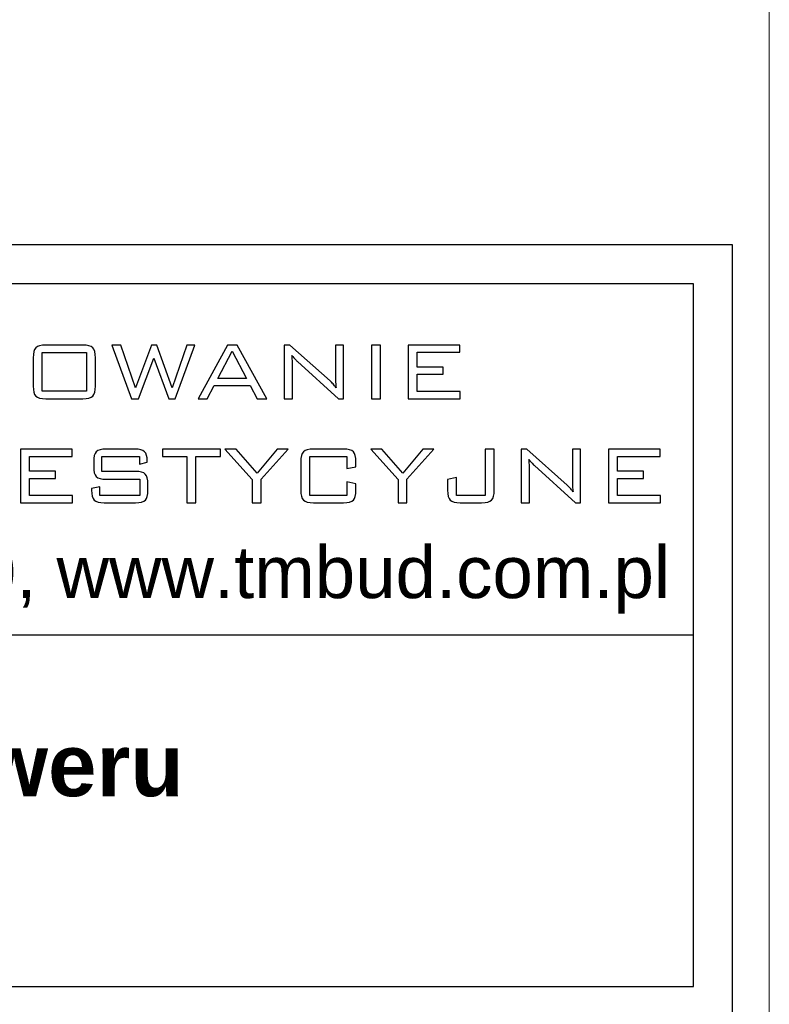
# Model space of a CAD drawing. Header units: millimetres. Extents: x 730 to 10409, y 1134 to 11940.
# Tile 39 of 49: x 10121 to 10409, y 5691 to 6069. Entities that reach past the tile are written whole.
import ezdxf

# ---------------------------------------------------------------- set-up
doc = ezdxf.new("R2010")
doc.units = ezdxf.units.MM
doc.layers.add('_0', color=7, linetype='Continuous')
doc.layers.add('A_ramka', color=7, linetype='Continuous')
doc.layers.add('Schematy elektryka', color=7, linetype='Continuous', lineweight=9)
doc.layers.add('wymiar', color=7, linetype='Continuous', lineweight=13)
doc.styles.add('GENERATED_STYLE_6', font='txt')

msp = doc.modelspace()

# ---------------------------------------------------------------- linework, layer by layer
at = {"layer": '_0'}
for points, knots in [([(10126.2, 5939.21), (10126.2, 5941.09), (10126.53, 5942.37), (10127.21, 5943.06), (10127.21, 5943.06), (10127.88, 5943.75), (10129.16, 5944.09), (10131.05, 5944.09), (10131.05, 5944.09), (10131.05, 5944.09), (10145.31, 5944.09), (10145.31, 5944.09), (10145.31, 5944.09), (10147.17, 5944.09), (10148.44, 5943.75), (10149.11, 5943.07), (10149.11, 5943.07), (10149.78, 5942.39), (10150.12, 5941.1), (10150.12, 5939.21), (10150.12, 5939.21), (10150.12, 5939.21), (10150.12, 5928.34), (10150.12, 5928.34), (10150.12, 5928.34), (10150.12, 5926.44), (10149.78, 5925.15), (10149.11, 5924.47), (10149.11, 5924.47), (10148.44, 5923.8), (10147.17, 5923.46), (10145.31, 5923.46), (10145.31, 5923.46), (10145.31, 5923.46), (10131.05, 5923.46), (10131.05, 5923.46), (10131.05, 5923.46), (10129.16, 5923.46), (10127.88, 5923.8), (10127.21, 5924.49), (10127.21, 5924.49), (10126.53, 5925.18), (10126.2, 5926.46), (10126.2, 5928.34), (10126.2, 5928.34), (10126.2, 5928.34), (10126.2, 5939.21), (10126.2, 5939.21)], [0, 0, 0, 0, 0.083333, 0.083333, 0.083333, 0.083333, 0.166667, 0.166667, 0.166667, 0.166667, 0.25, 0.25, 0.25, 0.25, 0.333333, 0.333333, 0.333333, 0.333333, 0.416667, 0.416667, 0.416667, 0.416667, 0.5, 0.5, 0.5, 0.5, 0.583333, 0.583333, 0.583333, 0.583333, 0.666667, 0.666667, 0.666667, 0.666667, 0.75, 0.75, 0.75, 0.75, 0.833333, 0.833333, 0.833333, 0.833333, 0.916667, 0.916667, 0.916667, 0.916667, 1, 1, 1, 1]), ([(10163.99, 5923.46), (10163.99, 5923.46), (10156.51, 5944.09), (10156.51, 5944.09), (10156.51, 5944.09), (10156.51, 5944.09), (10159.98, 5944.09), (10159.98, 5944.09), (10159.98, 5944.09), (10159.98, 5944.09), (10165.57, 5927.7), (10165.57, 5927.7), (10165.57, 5927.7), (10165.57, 5927.7), (10171.66, 5944.09), (10171.66, 5944.09), (10171.66, 5944.09), (10171.66, 5944.09), (10173.77, 5944.09), (10173.77, 5944.09), (10173.77, 5944.09), (10173.77, 5944.09), (10179.65, 5927.7), (10179.65, 5927.7), (10179.65, 5927.7), (10179.65, 5927.7), (10185.29, 5944.09), (10185.29, 5944.09), (10185.29, 5944.09), (10185.29, 5944.09), (10188.37, 5944.09), (10188.37, 5944.09), (10188.37, 5944.09), (10188.37, 5944.09), (10180.89, 5923.46), (10180.89, 5923.46), (10180.89, 5923.46), (10180.89, 5923.46), (10178.34, 5923.46), (10178.34, 5923.46), (10178.34, 5923.46), (10178.34, 5923.46), (10172.62, 5939.06), (10172.62, 5939.06), (10172.62, 5939.06), (10172.62, 5939.06), (10166.7, 5923.46), (10166.7, 5923.46), (10166.7, 5923.46), (10166.7, 5923.46), (10163.99, 5923.46), (10163.99, 5923.46)], [0, 0, 0, 0, 0.076923, 0.076923, 0.076923, 0.076923, 0.153846, 0.153846, 0.153846, 0.153846, 0.230769, 0.230769, 0.230769, 0.230769, 0.307692, 0.307692, 0.307692, 0.307692, 0.384615, 0.384615, 0.384615, 0.384615, 0.461538, 0.461538, 0.461538, 0.461538, 0.538462, 0.538462, 0.538462, 0.538462, 0.615385, 0.615385, 0.615385, 0.615385, 0.692308, 0.692308, 0.692308, 0.692308, 0.769231, 0.769231, 0.769231, 0.769231, 0.846154, 0.846154, 0.846154, 0.846154, 0.923077, 0.923077, 0.923077, 0.923077, 1, 1, 1, 1]), ([(10189.74, 5923.46), (10189.74, 5923.46), (10201, 5944.09), (10201, 5944.09), (10201, 5944.09), (10201, 5944.09), (10204.69, 5944.09), (10204.69, 5944.09), (10204.69, 5944.09), (10204.69, 5944.09), (10216.15, 5923.46), (10216.15, 5923.46), (10216.15, 5923.46), (10216.15, 5923.46), (10212.36, 5923.46), (10212.36, 5923.46), (10212.36, 5923.46), (10212.36, 5923.46), (10209.73, 5928.53), (10209.73, 5928.53), (10209.73, 5928.53), (10209.73, 5928.53), (10195.77, 5928.53), (10195.77, 5928.53), (10195.77, 5928.53), (10195.77, 5928.53), (10193.13, 5923.46), (10193.13, 5923.46), (10193.13, 5923.46), (10193.13, 5923.46), (10189.74, 5923.46), (10189.74, 5923.46)], [0, 0, 0, 0, 0.125, 0.125, 0.125, 0.125, 0.25, 0.25, 0.25, 0.25, 0.375, 0.375, 0.375, 0.375, 0.5, 0.5, 0.5, 0.5, 0.625, 0.625, 0.625, 0.625, 0.75, 0.75, 0.75, 0.75, 0.875, 0.875, 0.875, 0.875, 1, 1, 1, 1]), ([(10222.83, 5923.46), (10222.83, 5923.46), (10222.83, 5944.09), (10222.83, 5944.09), (10222.83, 5944.09), (10222.83, 5944.09), (10224.99, 5944.09), (10224.99, 5944.09), (10224.99, 5944.09), (10224.99, 5944.09), (10240.43, 5930.3), (10240.43, 5930.3), (10240.43, 5930.3), (10240.78, 5929.98), (10241.16, 5929.6), (10241.56, 5929.16), (10241.56, 5929.16), (10241.95, 5928.71), (10242.36, 5928.23), (10242.78, 5927.7), (10242.78, 5927.7), (10242.67, 5928.36), (10242.6, 5929.05), (10242.54, 5929.77), (10242.54, 5929.77), (10242.49, 5930.49), (10242.46, 5931.49), (10242.46, 5932.77), (10242.46, 5932.77), (10242.46, 5932.77), (10242.46, 5944.09), (10242.46, 5944.09), (10242.46, 5944.09), (10242.46, 5944.09), (10245.63, 5944.09), (10245.63, 5944.09), (10245.63, 5944.09), (10245.63, 5944.09), (10245.63, 5923.46), (10245.63, 5923.46), (10245.63, 5923.46), (10245.63, 5923.46), (10243.7, 5923.46), (10243.7, 5923.46), (10243.7, 5923.46), (10243.7, 5923.46), (10227.84, 5937.81), (10227.84, 5937.81), (10227.84, 5937.81), (10227.77, 5937.87), (10227.65, 5937.98), (10227.5, 5938.12), (10227.5, 5938.12), (10226.71, 5938.82), (10226.13, 5939.5), (10225.76, 5940.13), (10225.76, 5940.13), (10225.84, 5939.5), (10225.89, 5938.84), (10225.93, 5938.13), (10225.93, 5938.13), (10225.97, 5937.42), (10225.99, 5936.59), (10225.99, 5935.62), (10225.99, 5935.62), (10225.99, 5935.62), (10225.99, 5923.46), (10225.99, 5923.46), (10225.99, 5923.46), (10225.99, 5923.46), (10222.83, 5923.46), (10222.83, 5923.46)], [0, 0, 0, 0, 0.055556, 0.055556, 0.055556, 0.055556, 0.111111, 0.111111, 0.111111, 0.111111, 0.166667, 0.166667, 0.166667, 0.166667, 0.222222, 0.222222, 0.222222, 0.222222, 0.277778, 0.277778, 0.277778, 0.277778, 0.333333, 0.333333, 0.333333, 0.333333, 0.388889, 0.388889, 0.388889, 0.388889, 0.444444, 0.444444, 0.444444, 0.444444, 0.5, 0.5, 0.5, 0.5, 0.555556, 0.555556, 0.555556, 0.555556, 0.611111, 0.611111, 0.611111, 0.611111, 0.666667, 0.666667, 0.666667, 0.666667, 0.722222, 0.722222, 0.722222, 0.722222, 0.777778, 0.777778, 0.777778, 0.777778, 0.833333, 0.833333, 0.833333, 0.833333, 0.888889, 0.888889, 0.888889, 0.888889, 0.944444, 0.944444, 0.944444, 0.944444, 1, 1, 1, 1]), ([(10256.32, 5923.46), (10256.32, 5923.46), (10256.32, 5944.09), (10256.32, 5944.09), (10256.32, 5944.09), (10256.32, 5944.09), (10259.78, 5944.09), (10259.78, 5944.09), (10259.78, 5944.09), (10259.78, 5944.09), (10259.78, 5923.46), (10259.78, 5923.46), (10259.78, 5923.46), (10259.78, 5923.46), (10256.32, 5923.46), (10256.32, 5923.46)], [0, 0, 0, 0, 0.25, 0.25, 0.25, 0.25, 0.5, 0.5, 0.5, 0.5, 0.75, 0.75, 0.75, 0.75, 1, 1, 1, 1]), ([(10270.48, 5923.46), (10270.48, 5923.46), (10270.48, 5944.09), (10270.48, 5944.09), (10270.48, 5944.09), (10270.48, 5944.09), (10290.35, 5944.09), (10290.35, 5944.09), (10290.35, 5944.09), (10290.35, 5944.09), (10290.35, 5941.32), (10290.35, 5941.32), (10290.35, 5941.32), (10290.35, 5941.32), (10273.93, 5941.32), (10273.93, 5941.32), (10273.93, 5941.32), (10273.93, 5941.32), (10273.93, 5935.58), (10273.93, 5935.58), (10273.93, 5935.58), (10273.93, 5935.58), (10283.97, 5935.58), (10283.97, 5935.58), (10283.97, 5935.58), (10283.97, 5935.58), (10283.97, 5932.85), (10283.97, 5932.85), (10283.97, 5932.85), (10283.97, 5932.85), (10273.93, 5932.85), (10273.93, 5932.85), (10273.93, 5932.85), (10273.93, 5932.85), (10273.93, 5926.29), (10273.93, 5926.29), (10273.93, 5926.29), (10273.93, 5926.29), (10290.51, 5926.29), (10290.51, 5926.29), (10290.51, 5926.29), (10290.51, 5926.29), (10290.51, 5923.46), (10290.51, 5923.46), (10290.51, 5923.46), (10290.51, 5923.46), (10270.48, 5923.46), (10270.48, 5923.46)], [0, 0, 0, 0, 0.083333, 0.083333, 0.083333, 0.083333, 0.166667, 0.166667, 0.166667, 0.166667, 0.25, 0.25, 0.25, 0.25, 0.333333, 0.333333, 0.333333, 0.333333, 0.416667, 0.416667, 0.416667, 0.416667, 0.5, 0.5, 0.5, 0.5, 0.583333, 0.583333, 0.583333, 0.583333, 0.666667, 0.666667, 0.666667, 0.666667, 0.75, 0.75, 0.75, 0.75, 0.833333, 0.833333, 0.833333, 0.833333, 0.916667, 0.916667, 0.916667, 0.916667, 1, 1, 1, 1]), ([(10129.64, 5926.33), (10129.64, 5926.33), (10146.72, 5926.33), (10146.72, 5926.33), (10146.72, 5926.33), (10146.72, 5926.33), (10146.72, 5941.28), (10146.72, 5941.28), (10146.72, 5941.28), (10146.72, 5941.28), (10129.64, 5941.28), (10129.64, 5941.28), (10129.64, 5941.28), (10129.64, 5941.28), (10129.64, 5926.33), (10129.64, 5926.33)], [0, 0, 0, 0, 0.25, 0.25, 0.25, 0.25, 0.5, 0.5, 0.5, 0.5, 0.75, 0.75, 0.75, 0.75, 1, 1, 1, 1]), ([(10197.21, 5931.17), (10197.21, 5931.17), (10208.32, 5931.17), (10208.32, 5931.17), (10208.32, 5931.17), (10208.32, 5931.17), (10202.76, 5941.73), (10202.76, 5941.73), (10202.76, 5941.73), (10202.76, 5941.73), (10197.21, 5931.17), (10197.21, 5931.17)], [0, 0, 0, 0, 0.333333, 0.333333, 0.333333, 0.333333, 0.666667, 0.666667, 0.666667, 0.666667, 1, 1, 1, 1]), ([(10121.33, 5883.44), (10121.33, 5883.44), (10121.33, 5904.07), (10121.33, 5904.07), (10121.33, 5904.07), (10121.33, 5904.07), (10141.21, 5904.07), (10141.21, 5904.07), (10141.21, 5904.07), (10141.21, 5904.07), (10141.21, 5901.3), (10141.21, 5901.3), (10141.21, 5901.3), (10141.21, 5901.3), (10124.79, 5901.3), (10124.79, 5901.3), (10124.79, 5901.3), (10124.79, 5901.3), (10124.79, 5895.56), (10124.79, 5895.56), (10124.79, 5895.56), (10124.79, 5895.56), (10134.83, 5895.56), (10134.83, 5895.56), (10134.83, 5895.56), (10134.83, 5895.56), (10134.83, 5892.83), (10134.83, 5892.83), (10134.83, 5892.83), (10134.83, 5892.83), (10124.79, 5892.83), (10124.79, 5892.83), (10124.79, 5892.83), (10124.79, 5892.83), (10124.79, 5886.27), (10124.79, 5886.27), (10124.79, 5886.27), (10124.79, 5886.27), (10141.36, 5886.27), (10141.36, 5886.27), (10141.36, 5886.27), (10141.36, 5886.27), (10141.36, 5883.44), (10141.36, 5883.44), (10141.36, 5883.44), (10141.36, 5883.44), (10121.33, 5883.44), (10121.33, 5883.44)], [0, 0, 0, 0, 0.083333, 0.083333, 0.083333, 0.083333, 0.166667, 0.166667, 0.166667, 0.166667, 0.25, 0.25, 0.25, 0.25, 0.333333, 0.333333, 0.333333, 0.333333, 0.416667, 0.416667, 0.416667, 0.416667, 0.5, 0.5, 0.5, 0.5, 0.583333, 0.583333, 0.583333, 0.583333, 0.666667, 0.666667, 0.666667, 0.666667, 0.75, 0.75, 0.75, 0.75, 0.833333, 0.833333, 0.833333, 0.833333, 0.916667, 0.916667, 0.916667, 0.916667, 1, 1, 1, 1]), ([(10167.17, 5901.26), (10167.17, 5901.26), (10152.56, 5901.26), (10152.56, 5901.26), (10152.56, 5901.26), (10152.56, 5901.26), (10152.56, 5895.5), (10152.56, 5895.5), (10152.56, 5895.5), (10152.56, 5895.5), (10165.57, 5895.5), (10165.57, 5895.5), (10165.57, 5895.5), (10167.4, 5895.5), (10168.66, 5895.16), (10169.34, 5894.49), (10169.34, 5894.49), (10170.01, 5893.81), (10170.35, 5892.53), (10170.35, 5890.64), (10170.35, 5890.64), (10170.35, 5890.64), (10170.35, 5888.32), (10170.35, 5888.32), (10170.35, 5888.32), (10170.35, 5886.42), (10170.02, 5885.13), (10169.36, 5884.45), (10169.36, 5884.45), (10168.69, 5883.78), (10167.43, 5883.44), (10165.57, 5883.44), (10165.57, 5883.44), (10165.57, 5883.44), (10153.52, 5883.44), (10153.52, 5883.44), (10153.52, 5883.44), (10151.64, 5883.44), (10150.37, 5883.78), (10149.69, 5884.46), (10149.69, 5884.46), (10149.02, 5885.14), (10148.68, 5886.43), (10148.68, 5888.32), (10148.68, 5888.32), (10148.68, 5888.32), (10148.68, 5888.89), (10148.68, 5888.89), (10148.68, 5888.89), (10148.68, 5888.89), (10151.88, 5889.63), (10151.88, 5889.63), (10151.88, 5889.63), (10151.88, 5889.63), (10151.88, 5886.31), (10151.88, 5886.31), (10151.88, 5886.31), (10151.88, 5886.31), (10167.24, 5886.31), (10167.24, 5886.31), (10167.24, 5886.31), (10167.24, 5886.31), (10167.24, 5892.52), (10167.24, 5892.52), (10167.24, 5892.52), (10167.24, 5892.52), (10154.28, 5892.52), (10154.28, 5892.52), (10154.28, 5892.52), (10152.41, 5892.52), (10151.14, 5892.86), (10150.47, 5893.54), (10150.47, 5893.54), (10149.81, 5894.22), (10149.48, 5895.51), (10149.48, 5897.4), (10149.48, 5897.4), (10149.48, 5897.4), (10149.48, 5899.2), (10149.48, 5899.2), (10149.48, 5899.2), (10149.48, 5901.08), (10149.81, 5902.37), (10150.47, 5903.05), (10150.47, 5903.05), (10151.14, 5903.73), (10152.41, 5904.07), (10154.28, 5904.07), (10154.28, 5904.07), (10154.28, 5904.07), (10165.28, 5904.07), (10165.28, 5904.07), (10165.28, 5904.07), (10167.11, 5904.07), (10168.38, 5903.74), (10169.07, 5903.07), (10169.07, 5903.07), (10169.77, 5902.4), (10170.11, 5901.22), (10170.11, 5899.54), (10170.11, 5899.54), (10170.11, 5899.54), (10170.11, 5899.12), (10170.11, 5899.12), (10170.11, 5899.12), (10170.11, 5899.12), (10167.17, 5898.28), (10167.17, 5898.28), (10167.17, 5898.28), (10167.17, 5898.28), (10167.17, 5901.26), (10167.17, 5901.26)], [0, 0, 0, 0, 0.035714, 0.035714, 0.035714, 0.035714, 0.071429, 0.071429, 0.071429, 0.071429, 0.107143, 0.107143, 0.107143, 0.107143, 0.142857, 0.142857, 0.142857, 0.142857, 0.178571, 0.178571, 0.178571, 0.178571, 0.214286, 0.214286, 0.214286, 0.214286, 0.25, 0.25, 0.25, 0.25, 0.285714, 0.285714, 0.285714, 0.285714, 0.321429, 0.321429, 0.321429, 0.321429, 0.357143, 0.357143, 0.357143, 0.357143, 0.392857, 0.392857, 0.392857, 0.392857, 0.428571, 0.428571, 0.428571, 0.428571, 0.464286, 0.464286, 0.464286, 0.464286, 0.5, 0.5, 0.5, 0.5, 0.535714, 0.535714, 0.535714, 0.535714, 0.571429, 0.571429, 0.571429, 0.571429, 0.607143, 0.607143, 0.607143, 0.607143, 0.642857, 0.642857, 0.642857, 0.642857, 0.678571, 0.678571, 0.678571, 0.678571, 0.714286, 0.714286, 0.714286, 0.714286, 0.75, 0.75, 0.75, 0.75, 0.785714, 0.785714, 0.785714, 0.785714, 0.821429, 0.821429, 0.821429, 0.821429, 0.857143, 0.857143, 0.857143, 0.857143, 0.892857, 0.892857, 0.892857, 0.892857, 0.928571, 0.928571, 0.928571, 0.928571, 0.964286, 0.964286, 0.964286, 0.964286, 1, 1, 1, 1]), ([(10188.78, 5901.26), (10188.78, 5901.26), (10188.78, 5883.44), (10188.78, 5883.44), (10188.78, 5883.44), (10188.78, 5883.44), (10185.34, 5883.44), (10185.34, 5883.44), (10185.34, 5883.44), (10185.34, 5883.44), (10185.34, 5901.26), (10185.34, 5901.26), (10185.34, 5901.26), (10185.34, 5901.26), (10175.91, 5901.26), (10175.91, 5901.26), (10175.91, 5901.26), (10175.91, 5901.26), (10175.91, 5904.07), (10175.91, 5904.07), (10175.91, 5904.07), (10175.91, 5904.07), (10198.25, 5904.07), (10198.25, 5904.07), (10198.25, 5904.07), (10198.25, 5904.07), (10198.25, 5901.26), (10198.25, 5901.26), (10198.25, 5901.26), (10198.25, 5901.26), (10188.78, 5901.26), (10188.78, 5901.26)], [0, 0, 0, 0, 0.125, 0.125, 0.125, 0.125, 0.25, 0.25, 0.25, 0.25, 0.375, 0.375, 0.375, 0.375, 0.5, 0.5, 0.5, 0.5, 0.625, 0.625, 0.625, 0.625, 0.75, 0.75, 0.75, 0.75, 0.875, 0.875, 0.875, 0.875, 1, 1, 1, 1]), ([(10210.45, 5883.44), (10210.45, 5883.44), (10210.45, 5892.44), (10210.45, 5892.44), (10210.45, 5892.44), (10210.45, 5892.44), (10199.99, 5904.07), (10199.99, 5904.07), (10199.99, 5904.07), (10199.99, 5904.07), (10204.26, 5904.07), (10204.26, 5904.07), (10204.26, 5904.07), (10204.26, 5904.07), (10212.32, 5894.88), (10212.32, 5894.88), (10212.32, 5894.88), (10212.32, 5894.88), (10220.06, 5904.07), (10220.06, 5904.07), (10220.06, 5904.07), (10220.06, 5904.07), (10224.26, 5904.07), (10224.26, 5904.07), (10224.26, 5904.07), (10224.26, 5904.07), (10213.89, 5892.51), (10213.89, 5892.51), (10213.89, 5892.51), (10213.89, 5892.51), (10213.89, 5883.44), (10213.89, 5883.44), (10213.89, 5883.44), (10213.89, 5883.44), (10210.45, 5883.44), (10210.45, 5883.44)], [0, 0, 0, 0, 0.111111, 0.111111, 0.111111, 0.111111, 0.222222, 0.222222, 0.222222, 0.222222, 0.333333, 0.333333, 0.333333, 0.333333, 0.444444, 0.444444, 0.444444, 0.444444, 0.555556, 0.555556, 0.555556, 0.555556, 0.666667, 0.666667, 0.666667, 0.666667, 0.777778, 0.777778, 0.777778, 0.777778, 0.888889, 0.888889, 0.888889, 0.888889, 1, 1, 1, 1]), ([(10246.91, 5901.26), (10246.91, 5901.26), (10232.6, 5901.26), (10232.6, 5901.26), (10232.6, 5901.26), (10232.6, 5901.26), (10232.6, 5886.31), (10232.6, 5886.31), (10232.6, 5886.31), (10232.6, 5886.31), (10246.91, 5886.31), (10246.91, 5886.31), (10246.91, 5886.31), (10246.91, 5886.31), (10246.91, 5891.48), (10246.91, 5891.48), (10246.91, 5891.48), (10246.91, 5891.48), (10250.37, 5890.76), (10250.37, 5890.76), (10250.37, 5890.76), (10250.37, 5890.76), (10250.37, 5888.32), (10250.37, 5888.32), (10250.37, 5888.32), (10250.37, 5886.42), (10250.04, 5885.13), (10249.38, 5884.45), (10249.38, 5884.45), (10248.71, 5883.78), (10247.44, 5883.44), (10245.56, 5883.44), (10245.56, 5883.44), (10245.56, 5883.44), (10234.01, 5883.44), (10234.01, 5883.44), (10234.01, 5883.44), (10232.14, 5883.44), (10230.86, 5883.78), (10230.18, 5884.46), (10230.18, 5884.46), (10229.5, 5885.14), (10229.17, 5886.43), (10229.17, 5888.32), (10229.17, 5888.32), (10229.17, 5888.32), (10229.17, 5899.2), (10229.17, 5899.2), (10229.17, 5899.2), (10229.17, 5901.08), (10229.5, 5902.37), (10230.18, 5903.05), (10230.18, 5903.05), (10230.86, 5903.73), (10232.14, 5904.07), (10234.01, 5904.07), (10234.01, 5904.07), (10234.01, 5904.07), (10245.56, 5904.07), (10245.56, 5904.07), (10245.56, 5904.07), (10247.44, 5904.07), (10248.71, 5903.73), (10249.38, 5903.06), (10249.38, 5903.06), (10250.04, 5902.38), (10250.37, 5901.09), (10250.37, 5899.2), (10250.37, 5899.2), (10250.37, 5899.2), (10250.37, 5897.24), (10250.37, 5897.24), (10250.37, 5897.24), (10250.37, 5897.24), (10246.91, 5896.6), (10246.91, 5896.6), (10246.91, 5896.6), (10246.91, 5896.6), (10246.91, 5901.26), (10246.91, 5901.26)], [0, 0, 0, 0, 0.05, 0.05, 0.05, 0.05, 0.1, 0.1, 0.1, 0.1, 0.15, 0.15, 0.15, 0.15, 0.2, 0.2, 0.2, 0.2, 0.25, 0.25, 0.25, 0.25, 0.3, 0.3, 0.3, 0.3, 0.35, 0.35, 0.35, 0.35, 0.4, 0.4, 0.4, 0.4, 0.45, 0.45, 0.45, 0.45, 0.5, 0.5, 0.5, 0.5, 0.55, 0.55, 0.55, 0.55, 0.6, 0.6, 0.6, 0.6, 0.65, 0.65, 0.65, 0.65, 0.7, 0.7, 0.7, 0.7, 0.75, 0.75, 0.75, 0.75, 0.8, 0.8, 0.8, 0.8, 0.85, 0.85, 0.85, 0.85, 0.9, 0.9, 0.9, 0.9, 0.95, 0.95, 0.95, 0.95, 1, 1, 1, 1]), ([(10266.57, 5883.44), (10266.57, 5883.44), (10266.57, 5892.44), (10266.57, 5892.44), (10266.57, 5892.44), (10266.57, 5892.44), (10256.11, 5904.07), (10256.11, 5904.07), (10256.11, 5904.07), (10256.11, 5904.07), (10260.38, 5904.07), (10260.38, 5904.07), (10260.38, 5904.07), (10260.38, 5904.07), (10268.44, 5894.88), (10268.44, 5894.88), (10268.44, 5894.88), (10268.44, 5894.88), (10276.17, 5904.07), (10276.17, 5904.07), (10276.17, 5904.07), (10276.17, 5904.07), (10280.37, 5904.07), (10280.37, 5904.07), (10280.37, 5904.07), (10280.37, 5904.07), (10270, 5892.51), (10270, 5892.51), (10270, 5892.51), (10270, 5892.51), (10270, 5883.44), (10270, 5883.44), (10270, 5883.44), (10270, 5883.44), (10266.57, 5883.44), (10266.57, 5883.44)], [0, 0, 0, 0, 0.111111, 0.111111, 0.111111, 0.111111, 0.222222, 0.222222, 0.222222, 0.222222, 0.333333, 0.333333, 0.333333, 0.333333, 0.444444, 0.444444, 0.444444, 0.444444, 0.555556, 0.555556, 0.555556, 0.555556, 0.666667, 0.666667, 0.666667, 0.666667, 0.777778, 0.777778, 0.777778, 0.777778, 0.888889, 0.888889, 0.888889, 0.888889, 1, 1, 1, 1]), ([(10290.47, 5883.44), (10288.6, 5883.44), (10287.33, 5883.78), (10286.66, 5884.45), (10286.66, 5884.45), (10286, 5885.13), (10285.67, 5886.42), (10285.67, 5888.32), (10285.67, 5888.32), (10285.67, 5888.32), (10285.67, 5892.44), (10285.67, 5892.44), (10285.67, 5892.44), (10285.67, 5892.44), (10289.07, 5893.16), (10289.07, 5893.16), (10289.07, 5893.16), (10289.07, 5893.16), (10289.07, 5886.31), (10289.07, 5886.31), (10289.07, 5886.31), (10289.07, 5886.31), (10300.14, 5886.31), (10300.14, 5886.31), (10300.14, 5886.31), (10300.14, 5886.31), (10300.14, 5904.07), (10300.14, 5904.07), (10300.14, 5904.07), (10300.14, 5904.07), (10303.57, 5904.07), (10303.57, 5904.07), (10303.57, 5904.07), (10303.57, 5904.07), (10303.57, 5888.32), (10303.57, 5888.32), (10303.57, 5888.32), (10303.57, 5886.43), (10303.24, 5885.14), (10302.57, 5884.46), (10302.57, 5884.46), (10301.9, 5883.78), (10300.62, 5883.44), (10298.75, 5883.44), (10298.75, 5883.44), (10298.75, 5883.44), (10290.47, 5883.44), (10290.47, 5883.44)], [0, 0, 0, 0, 0.083333, 0.083333, 0.083333, 0.083333, 0.166667, 0.166667, 0.166667, 0.166667, 0.25, 0.25, 0.25, 0.25, 0.333333, 0.333333, 0.333333, 0.333333, 0.416667, 0.416667, 0.416667, 0.416667, 0.5, 0.5, 0.5, 0.5, 0.583333, 0.583333, 0.583333, 0.583333, 0.666667, 0.666667, 0.666667, 0.666667, 0.75, 0.75, 0.75, 0.75, 0.833333, 0.833333, 0.833333, 0.833333, 0.916667, 0.916667, 0.916667, 0.916667, 1, 1, 1, 1]), ([(10314, 5883.44), (10314, 5883.44), (10314, 5904.07), (10314, 5904.07), (10314, 5904.07), (10314, 5904.07), (10316.17, 5904.07), (10316.17, 5904.07), (10316.17, 5904.07), (10316.17, 5904.07), (10331.61, 5890.27), (10331.61, 5890.27), (10331.61, 5890.27), (10331.96, 5889.96), (10332.33, 5889.58), (10332.73, 5889.14), (10332.73, 5889.14), (10333.13, 5888.69), (10333.53, 5888.21), (10333.95, 5887.67), (10333.95, 5887.67), (10333.85, 5888.33), (10333.77, 5889.03), (10333.72, 5889.75), (10333.72, 5889.75), (10333.67, 5890.47), (10333.64, 5891.47), (10333.64, 5892.75), (10333.64, 5892.75), (10333.64, 5892.75), (10333.64, 5904.07), (10333.64, 5904.07), (10333.64, 5904.07), (10333.64, 5904.07), (10336.81, 5904.07), (10336.81, 5904.07), (10336.81, 5904.07), (10336.81, 5904.07), (10336.81, 5883.44), (10336.81, 5883.44), (10336.81, 5883.44), (10336.81, 5883.44), (10334.87, 5883.44), (10334.87, 5883.44), (10334.87, 5883.44), (10334.87, 5883.44), (10319.02, 5897.79), (10319.02, 5897.79), (10319.02, 5897.79), (10318.95, 5897.85), (10318.83, 5897.96), (10318.67, 5898.1), (10318.67, 5898.1), (10317.89, 5898.8), (10317.31, 5899.48), (10316.93, 5900.11), (10316.93, 5900.11), (10317.01, 5899.48), (10317.07, 5898.82), (10317.11, 5898.11), (10317.11, 5898.11), (10317.15, 5897.4), (10317.17, 5896.56), (10317.17, 5895.6), (10317.17, 5895.6), (10317.17, 5895.6), (10317.17, 5883.44), (10317.17, 5883.44), (10317.17, 5883.44), (10317.17, 5883.44), (10314, 5883.44), (10314, 5883.44)], [0, 0, 0, 0, 0.055556, 0.055556, 0.055556, 0.055556, 0.111111, 0.111111, 0.111111, 0.111111, 0.166667, 0.166667, 0.166667, 0.166667, 0.222222, 0.222222, 0.222222, 0.222222, 0.277778, 0.277778, 0.277778, 0.277778, 0.333333, 0.333333, 0.333333, 0.333333, 0.388889, 0.388889, 0.388889, 0.388889, 0.444444, 0.444444, 0.444444, 0.444444, 0.5, 0.5, 0.5, 0.5, 0.555556, 0.555556, 0.555556, 0.555556, 0.611111, 0.611111, 0.611111, 0.611111, 0.666667, 0.666667, 0.666667, 0.666667, 0.722222, 0.722222, 0.722222, 0.722222, 0.777778, 0.777778, 0.777778, 0.777778, 0.833333, 0.833333, 0.833333, 0.833333, 0.888889, 0.888889, 0.888889, 0.888889, 0.944444, 0.944444, 0.944444, 0.944444, 1, 1, 1, 1]), ([(10347.5, 5883.44), (10347.5, 5883.44), (10347.5, 5904.07), (10347.5, 5904.07), (10347.5, 5904.07), (10347.5, 5904.07), (10367.38, 5904.07), (10367.38, 5904.07), (10367.38, 5904.07), (10367.38, 5904.07), (10367.38, 5901.3), (10367.38, 5901.3), (10367.38, 5901.3), (10367.38, 5901.3), (10350.96, 5901.3), (10350.96, 5901.3), (10350.96, 5901.3), (10350.96, 5901.3), (10350.96, 5895.56), (10350.96, 5895.56), (10350.96, 5895.56), (10350.96, 5895.56), (10360.99, 5895.56), (10360.99, 5895.56), (10360.99, 5895.56), (10360.99, 5895.56), (10360.99, 5892.83), (10360.99, 5892.83), (10360.99, 5892.83), (10360.99, 5892.83), (10350.96, 5892.83), (10350.96, 5892.83), (10350.96, 5892.83), (10350.96, 5892.83), (10350.96, 5886.27), (10350.96, 5886.27), (10350.96, 5886.27), (10350.96, 5886.27), (10367.53, 5886.27), (10367.53, 5886.27), (10367.53, 5886.27), (10367.53, 5886.27), (10367.53, 5883.44), (10367.53, 5883.44), (10367.53, 5883.44), (10367.53, 5883.44), (10347.5, 5883.44), (10347.5, 5883.44)], [0, 0, 0, 0, 0.083333, 0.083333, 0.083333, 0.083333, 0.166667, 0.166667, 0.166667, 0.166667, 0.25, 0.25, 0.25, 0.25, 0.333333, 0.333333, 0.333333, 0.333333, 0.416667, 0.416667, 0.416667, 0.416667, 0.5, 0.5, 0.5, 0.5, 0.583333, 0.583333, 0.583333, 0.583333, 0.666667, 0.666667, 0.666667, 0.666667, 0.75, 0.75, 0.75, 0.75, 0.833333, 0.833333, 0.833333, 0.833333, 0.916667, 0.916667, 0.916667, 0.916667, 1, 1, 1, 1])]:
    msp.add_open_spline(points, degree=3, knots=knots, dxfattribs=at)
at = {"layer": 'A_ramka'}
msp.add_lwpolyline([(10395.28, 5982.56), (9428.33, 5982.56), (9428.33, 5278.69), (9428.33, 5278.69), (9428.33, 4978.6), (10395.29, 4978.6), (10395.29, 5982.56)], dxfattribs=at)
at = {"layer": 'A_ramka', "color": 0}
for points in [[(9443.33, 5697.47), (10380.28, 5697.47), (10380.28, 5967.56), (9443.33, 5967.56)], [(9443.33, 5697.47), (10380.28, 5697.47), (10380.28, 5832.52), (9443.33, 5832.52)]]:
    msp.add_lwpolyline(points, close=True, dxfattribs=at)
at = {"layer": 'Schematy elektryka'}
msp.add_lwpolyline([(6209.43, 7932.7), (10409.43, 7932.7), (10409.43, 4962.7), (6209.43, 4962.7)], close=True, dxfattribs=at)

# ---------------------------------------------------------------- texts
at = {"layer": 'wymiar', "color": 0, "linetype": 'Continuous', "lineweight": 13, "insert": (9919.22, 5840.77), "char_height": 20.0061, "attachment_point": 7, "style": 'GENERATED_STYLE_6'}
msp.add_mtext('{\\fArial|b0|i0|c238|p32;tel. 663 221 900, www.tmbud.com.pl}', dxfattribs=at)
at = {"layer": 'wymiar', "color": 0, "insert": (9641.99, 5730.28), "char_height": 24, "attachment_point": 7, "style": 'GENERATED_STYLE_6'}
msp.add_mtext('{\\fArial|b1|i0|c238|p32;Zagospodarowanie terenu skweru \\Pw Łuszczanowicach }', dxfattribs=at)

doc.saveas('drawing.dxf')
